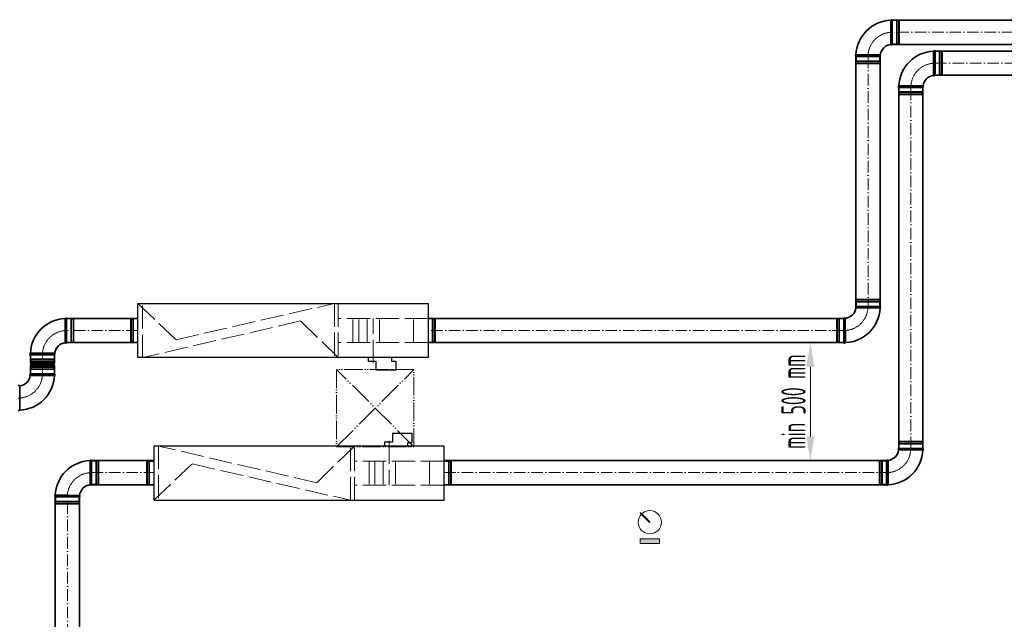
# Model space of a CAD drawing. Header units: millimetres. Extents: x 7400 to 85045, y 24168 to 123018.
# Tile 3 of 79: x 34283 to 39372, y 28504 to 31605. Entities that reach past the tile are written whole.
import ezdxf

# ---------------------------------------------------------------- set-up
doc = ezdxf.new("R2010")
doc.units = ezdxf.units.MM
for name, pattern in [('ACAD_ISO02W100', [15, 12, -3]), ('ACAD_ISO05W100', [33, 24, -3, 0, -3, 0, -3]), ('ACAD_ISO10W100', [18, 12, -3, 0, -3])]:
    doc.linetypes.add(name, pattern=pattern)
for name, color, linetype, lineweight in [('UT_KOTY - DIMENZE', 7, 'Continuous', 5), ('VZT_01 SUP (PŘÍVOD) - OBRYS', 5, 'Continuous', 35), ('VZT_02 SUP (PŘÍVOD) - OSA', 5, 'ACAD_ISO10W100', 5), ('VZT_05 ETA (ODVOD) - OBRYS', 6, 'Continuous', 35), ('VZT_06 ETA (ODVOD) - OSA', 6, 'ACAD_ISO10W100', 5), ('VZT_21 ZAŘÍZENÍ - OBRYS', 1, 'Continuous', 30), ('VZT_22 ZAŘÍZENÍ - DETAIL', 8, 'Continuous', 5), ('VZT_KOTY - DIMENZE', 7, 'Continuous', 5), ('VZT_POPIS - OBECNE', 7, 'Continuous', 5), ('VZT_POŽADAVKY NA STAVBU - PODHLEDY', 4, 'ACAD_ISO05W100', 5)]:
    doc.layers.add(name, color=color, linetype=linetype, lineweight=lineweight)
doc.layers.add('VZT_03 SUP (PŘÍVOD) - NETISK', color=8, linetype='ACAD_ISO02W100', lineweight=5, plot=False)
doc.layers.add('VZT_07 ETA (ODVOD) - NETISK', color=8, linetype='ACAD_ISO02W100', lineweight=5, plot=False)
doc.styles.add('ISOCP 2.5', font='isocp.shx', dxfattribs={"width": 0.6, "height": 2.5})

msp = doc.modelspace()

# ---------------------------------------------------------------- hatches: boundary and pattern name
at = {"layer": 'VZT_POPIS - OBECNE'}
h = msp.add_hatch(color=256, dxfattribs=at)
h.dxf.hatch_style = 1
h.paths.add_polyline_path([(37489.4, 28895.7), (37589.4, 28895.7), (37589.4, 28920.7), (37489.4, 28920.7)])

# ---------------------------------------------------------------- linework, layer by layer
at = {"layer": 'UT_KOTY - DIMENZE'}
msp.add_line((38369.2, 29449.8), (38369.2, 29809.6), dxfattribs=at)
for points in [[(38348.3, 29809.6), (38390, 29809.6), (38369.2, 29934.6)], [(38348.3, 29449.8), (38390, 29449.8), (38369.2, 29324.8)]]:
    msp.add_solid(points, dxfattribs=at)
at = {"layer": 'VZT_01 SUP (PŘÍVOD) - OBRYS'}
for p, q in [((38792.2, 31477.6), (38792.2, 31602.6)), ((38604.7, 31415.1), (38729.7, 31415.1)), ((38729.7, 30122.1), (38604.7, 30122.1)), ((34525.1, 29934.6), (34525.1, 30059.6)), ((38542.2, 30059.6), (38542.2, 29934.6)), ((34337.6, 29872.1), (34462.6, 29872.1)), ((34337.6, 29872.1), (34462.6, 29872.1)), ((34337.6, 29826.6), (34337.6, 29872.1)), ((34337.6, 29826.6), (34462.6, 29826.6)), ((34462.6, 29826.6), (34462.6, 29872.1)), ((34337.6, 29818.6), (34462.6, 29818.6)), ((34337.6, 29773.1), (34337.6, 29818.6)), ((34337.6, 29773.1), (34462.6, 29773.1)), ((34462.6, 29773.1), (34337.6, 29773.1)), ((34462.6, 29773.1), (34462.6, 29818.6))]:
    msp.add_line(p, q, dxfattribs=at)
for points in [[(38792.2, 31602.6), (40320.1, 31602.6)], [(38792.2, 31477.6), (40320.1, 31477.6)], [(38604.7, 30122.1), (38604.7, 31415.1)], [(38729.7, 30122.1), (38729.7, 31415.1)], [(34525.1, 30059.6), (34893.2, 30059.6)], [(36393.2, 30059.6), (38542.2, 30059.6)], [(34525.1, 29934.6), (34893.2, 29934.6)], [(36393.2, 29934.6), (38542.2, 29934.6)]]:
    msp.add_lwpolyline(points, dxfattribs=at)
for centre, radius, start, end in [((38788.4, 31601), 4.17, 23.4678, 158.8928), ((38792.2, 31415.1), 187.5, 92.3607, 177.6393), ((38792.2, 31415.1), 62.5, 96.8302, 173.1698), ((38788.4, 31479.3), 4.17, 210.2981, 336.5322), ((38606.4, 31419), 4.17, 111.1072, 246.5322), ((38728, 31419), 4.17, 293.4678, 59.7019), ((38542.2, 30122.1), 62.5, 276.8302, 353.1698), ((38542.2, 30122.1), 187.5, 272.3607, 357.6393), ((38606.4, 30118.3), 4.17, 113.4678, 239.7019), ((38728, 30118.3), 4.17, 291.1072, 66.5322), ((34525.1, 29872.1), 187.5, 92.3607, 177.6393), ((34521.3, 30057.9), 4.17, 23.4678, 158.8928), ((38546, 30057.9), 4.17, 30.2981, 156.5322), ((34525.1, 29872.1), 62.5, 96.8302, 173.1698), ((34521.3, 29936.3), 4.17, 210.2981, 336.5322), ((38546, 29936.3), 4.17, 203.4678, 338.8928), ((34339.3, 29875.9), 4.17, 111.1072, 246.5322), ((34460.9, 29875.9), 4.17, 293.4678, 59.7019), ((34337.6, 29822.6), 4, 270, 90), ((34462.6, 29822.6), 4, 90, 270), ((34339.3, 29769.3), 4.17, 113.4678, 239.7019), ((34460.9, 29769.3), 4.17, 291.1072, 66.5322), ((34275.1, 29773.1), 62.5, 276.8302, 353.1698), ((34275.1, 29773.1), 187.5, 272.3607, 357.6393), ((34278.9, 29708.9), 4.17, 30.2981, 156.5322), ((34278.9, 29587.3), 4.17, 203.4678, 338.8928)]:
    msp.add_arc(centre, radius, start, end, dxfattribs=at)
for points, knots in [([(38784.8, 31477.2), (38784.8, 31477.2), (38784.7, 31478.8), (38784.7, 31484.9), (38784.7, 31489.4), (38784.6, 31500.8), (38784.6, 31507.6), (38784.6, 31522.6), (38784.6, 31530.7), (38784.5, 31547), (38784.5, 31555.1), (38784.5, 31570.3), (38784.5, 31577.3), (38784.5, 31589), (38784.5, 31593.8), (38784.5, 31600.4), (38784.5, 31602.2), (38784.5, 31602.5), (38784.5, 31602.5), (38784.5, 31602.5)], [0, 0, 0, 0, 24.235852, 24.235852, 48.531845, 48.531845, 73.024415, 73.024415, 97.570898, 97.570898, 122.078339, 122.078339, 146.53579, 146.53579, 170.957495, 170.957495, 195.359468, 195.359468, 197.168246, 197.168246, 197.168246, 197.168246]), ([(38730.1, 31422.6), (38730.1, 31422.6), (38730.1, 31422.6), (38729.8, 31422.6), (38729.4, 31422.6), (38728.4, 31422.6), (38727.6, 31422.6), (38724.5, 31422.6), (38721.3, 31422.6), (38712.4, 31422.7), (38706.2, 31422.7), (38692.1, 31422.7), (38684.3, 31422.8), (38668.1, 31422.8), (38659.8, 31422.8), (38644, 31422.8), (38636.5, 31422.8), (38623.3, 31422.8), (38617.8, 31422.8), (38610.8, 31422.8), (38608.6, 31422.8), (38605.6, 31422.9), (38604.9, 31422.9), (38604.9, 31422.9)], [197.067977, 197.067977, 197.067977, 197.067977, 201.792196, 201.792196, 209.190204, 209.190204, 218.040239, 218.040239, 237.760854, 237.760854, 262.206108, 262.206108, 286.831239, 286.831239, 311.323072, 311.323072, 335.946087, 335.946087, 360.704397, 360.704397, 377.088273, 377.088273, 394.105327, 394.105327, 394.105327, 394.105327]), ([(38604.3, 30114.7), (38604.3, 30114.7), (38604.3, 30114.7), (38604.6, 30114.7), (38605, 30114.7), (38606, 30114.7), (38606.8, 30114.6), (38609.9, 30114.6), (38613.1, 30114.6), (38622, 30114.6), (38628.2, 30114.5), (38642.3, 30114.5), (38650.1, 30114.5), (38666.3, 30114.4), (38674.5, 30114.4), (38690.4, 30114.4), (38697.9, 30114.4), (38711.1, 30114.4), (38716.6, 30114.4), (38723.6, 30114.4), (38725.8, 30114.4), (38728.8, 30114.4), (38729.5, 30114.4), (38729.5, 30114.4)], [197.067977, 197.067977, 197.067977, 197.067977, 201.792196, 201.792196, 209.190204, 209.190204, 218.040239, 218.040239, 237.760854, 237.760854, 262.206108, 262.206108, 286.831239, 286.831239, 311.323072, 311.323072, 335.946087, 335.946087, 360.704397, 360.704397, 377.088273, 377.088273, 394.105327, 394.105327, 394.105327, 394.105327]), ([(34517.7, 29934.2), (34517.7, 29934.2), (34517.7, 29935.7), (34517.6, 29941.9), (34517.6, 29946.4), (34517.5, 29957.7), (34517.5, 29964.5), (34517.5, 29979.6), (34517.5, 29987.6), (34517.4, 30004), (34517.4, 30012.1), (34517.4, 30027.3), (34517.4, 30034.2), (34517.4, 30046), (34517.4, 30050.7), (34517.4, 30057.4), (34517.4, 30059.2), (34517.4, 30059.4), (34517.4, 30059.4), (34517.4, 30059.4)], [0, 0, 0, 0, 24.235852, 24.235852, 48.531845, 48.531845, 73.024415, 73.024415, 97.570898, 97.570898, 122.078339, 122.078339, 146.53579, 146.53579, 170.957495, 170.957495, 195.359468, 195.359468, 197.168246, 197.168246, 197.168246, 197.168246]), ([(38549.6, 30060), (38549.6, 30060), (38549.6, 30058.5), (38549.7, 30052.3), (38549.7, 30047.8), (38549.8, 30036.5), (38549.8, 30029.7), (38549.8, 30014.6), (38549.8, 30006.6), (38549.9, 29990.2), (38549.9, 29982.1), (38549.9, 29966.9), (38549.9, 29960), (38549.9, 29948.2), (38549.9, 29943.5), (38549.9, 29936.8), (38549.9, 29935), (38549.9, 29934.8), (38549.9, 29934.8), (38549.9, 29934.8)], [0, 0, 0, 0, 24.235852, 24.235852, 48.531845, 48.531845, 73.024415, 73.024415, 97.570898, 97.570898, 122.078339, 122.078339, 146.53579, 146.53579, 170.957495, 170.957495, 195.359468, 195.359468, 197.168246, 197.168246, 197.168246, 197.168246]), ([(34463, 29879.5), (34463, 29879.5), (34463, 29879.5), (34462.7, 29879.5), (34462.3, 29879.5), (34461.3, 29879.5), (34460.5, 29879.5), (34457.4, 29879.6), (34454.2, 29879.6), (34445.3, 29879.6), (34439.1, 29879.7), (34425, 29879.7), (34417.2, 29879.7), (34401, 29879.8), (34392.7, 29879.8), (34376.9, 29879.8), (34369.4, 29879.8), (34356.2, 29879.8), (34350.7, 29879.8), (34343.7, 29879.8), (34341.5, 29879.8), (34338.5, 29879.8), (34337.8, 29879.8), (34337.8, 29879.8)], [197.067977, 197.067977, 197.067977, 197.067977, 201.792196, 201.792196, 209.190204, 209.190204, 218.040239, 218.040239, 237.760854, 237.760854, 262.206108, 262.206108, 286.831239, 286.831239, 311.323072, 311.323072, 335.946087, 335.946087, 360.704397, 360.704397, 377.088273, 377.088273, 394.105327, 394.105327, 394.105327, 394.105327]), ([(34337.2, 29765.7), (34337.2, 29765.7), (34337.2, 29765.7), (34337.5, 29765.7), (34337.9, 29765.7), (34338.9, 29765.7), (34339.7, 29765.6), (34342.8, 29765.6), (34346, 29765.6), (34354.9, 29765.6), (34361.1, 29765.5), (34375.2, 29765.5), (34383, 29765.5), (34399.2, 29765.4), (34407.5, 29765.4), (34423.3, 29765.4), (34430.8, 29765.4), (34444, 29765.4), (34449.5, 29765.4), (34456.5, 29765.4), (34458.7, 29765.4), (34461.7, 29765.4), (34462.4, 29765.4), (34462.4, 29765.4)], [197.067977, 197.067977, 197.067977, 197.067977, 201.792196, 201.792196, 209.190204, 209.190204, 218.040239, 218.040239, 237.760854, 237.760854, 262.206108, 262.206108, 286.831239, 286.831239, 311.323072, 311.323072, 335.946087, 335.946087, 360.704397, 360.704397, 377.088273, 377.088273, 394.105327, 394.105327, 394.105327, 394.105327]), ([(34282.5, 29711), (34282.5, 29711), (34282.5, 29709.5), (34282.6, 29703.3), (34282.6, 29698.8), (34282.7, 29687.5), (34282.7, 29680.7), (34282.7, 29665.6), (34282.7, 29657.6), (34282.8, 29641.2), (34282.8, 29633.1), (34282.8, 29617.9), (34282.8, 29611), (34282.8, 29599.2), (34282.8, 29594.5), (34282.8, 29587.8), (34282.8, 29586), (34282.8, 29585.8), (34282.8, 29585.8), (34282.8, 29585.8)], [0, 0, 0, 0, 24.235852, 24.235852, 48.531845, 48.531845, 73.024415, 73.024415, 97.570898, 97.570898, 122.078339, 122.078339, 146.53579, 146.53579, 170.957495, 170.957495, 195.359468, 195.359468, 197.168246, 197.168246, 197.168246, 197.168246])]:
    msp.add_open_spline(points, degree=3, knots=knots, dxfattribs=at)
at = {"layer": 'VZT_02 SUP (PŘÍVOD) - OSA', "ltscale": 0.3}
for points in [[(38792.2, 31540.1), (38792.2, 31540.1, 0.414214), (38667.2, 31415.1), (38667.2, 31415.1)], [(38542.2, 29997.1), (38542.2, 29997.1, 0.414214), (38667.2, 30122.1), (38667.2, 30122.1)], [(34525.1, 29997.1), (34525.1, 29997.1, 0.414214), (34400.1, 29872.1), (34400.1, 29872.1)], [(34275.1, 29648.1), (34275.1, 29648.1, 0.414214), (34400.1, 29773.1), (34400.1, 29773.1)]]:
    msp.add_lwpolyline(points, format="xyb", dxfattribs=at)
at = {"layer": 'VZT_02 SUP (PŘÍVOD) - OSA', "ltscale": 5}
for points in [[(40320.1, 31540.1), (38792.2, 31540.1)], [(38667.2, 31415.1), (38667.2, 30122.1)], [(34893.2, 29997.1), (34525.1, 29997.1)], [(38542.2, 29997.1), (36393.2, 29997.1)]]:
    msp.add_lwpolyline(points, dxfattribs=at)
at = {"layer": 'VZT_02 SUP (PŘÍVOD) - OSA'}
msp.add_lwpolyline([(34400.1, 29773.1), (34400.1, 29872.1)], dxfattribs=at)
at = {"layer": 'VZT_03 SUP (PŘÍVOD) - NETISK', "ltscale": 0.4}
for p, q in [((38792.2, 31600.1), (38814.2, 31600.1)), ((38814.2, 31480.1), (38814.2, 31600.1)), ((38814.2, 31599.1), (38817.7, 31599.1)), ((38817.7, 31479.1), (38817.7, 31601.1)), ((38817.7, 31601.1), (38818.2, 31601.1)), ((38818.2, 31479.1), (38818.2, 31601.1)), ((38818.2, 31599.1), (38825.2, 31599.1)), ((38825.2, 31479.1), (38825.2, 31601.1)), ((38825.2, 31601.1), (38825.7, 31601.1)), ((38825.7, 31479.1), (38825.7, 31601.1)), ((38825.7, 31599.1), (38826.2, 31599.1)), ((38826.2, 31480.1), (38826.2, 31600.1)), ((38826.2, 31600.1), (38830.2, 31600.1)), ((38830.2, 31480.1), (38830.2, 31600.1)), ((38792.2, 31480.1), (38814.2, 31480.1)), ((38814.2, 31481.1), (38817.7, 31481.1)), ((38817.7, 31479.1), (38818.2, 31479.1)), ((38818.2, 31481.1), (38825.2, 31481.1)), ((38825.2, 31479.1), (38825.7, 31479.1)), ((38825.7, 31481.1), (38826.2, 31481.1)), ((38826.2, 31480.1), (38830.2, 31480.1)), ((38607.2, 31415.1), (38607.2, 31393.1)), ((38727.2, 31415.1), (38727.2, 31393.1)), ((38606.2, 31389.6), (38728.2, 31389.6)), ((38606.2, 31389.6), (38606.2, 31389.1)), ((38606.2, 31389.1), (38728.2, 31389.1)), ((38606.2, 31382.1), (38728.2, 31382.1)), ((38606.2, 31382.1), (38606.2, 31381.6)), ((38606.2, 31381.6), (38728.2, 31381.6)), ((38607.2, 31393.1), (38727.2, 31393.1)), ((38607.2, 31381.1), (38727.2, 31381.1)), ((38607.2, 31381.1), (38607.2, 31377.1)), ((38607.2, 31377.1), (38727.2, 31377.1)), ((38608.2, 31393.1), (38608.2, 31389.6)), ((38608.2, 31389.1), (38608.2, 31382.1)), ((38608.2, 31381.6), (38608.2, 31381.1)), ((38726.2, 31393.1), (38726.2, 31389.6)), ((38726.2, 31389.1), (38726.2, 31382.1)), ((38726.2, 31381.6), (38726.2, 31381.1)), ((38727.2, 31381.1), (38727.2, 31377.1)), ((38728.2, 31389.6), (38728.2, 31389.1)), ((38728.2, 31382.1), (38728.2, 31381.6)), ((38728.2, 30155.6), (38606.2, 30155.6)), ((38606.2, 30155.1), (38606.2, 30155.6)), ((38728.2, 30155.1), (38606.2, 30155.1)), ((38728.2, 30148.1), (38606.2, 30148.1)), ((38606.2, 30147.6), (38606.2, 30148.1)), ((38728.2, 30147.6), (38606.2, 30147.6)), ((38727.2, 30160.1), (38607.2, 30160.1)), ((38607.2, 30156.1), (38607.2, 30160.1)), ((38727.2, 30156.1), (38607.2, 30156.1)), ((38727.2, 30144.1), (38607.2, 30144.1)), ((38607.2, 30122.1), (38607.2, 30144.1)), ((38608.2, 30155.6), (38608.2, 30156.1)), ((38608.2, 30148.1), (38608.2, 30155.1)), ((38608.2, 30144.1), (38608.2, 30147.6)), ((38726.2, 30155.6), (38726.2, 30156.1)), ((38726.2, 30148.1), (38726.2, 30155.1)), ((38726.2, 30144.1), (38726.2, 30147.6)), ((38727.2, 30156.1), (38727.2, 30160.1)), ((38727.2, 30122.1), (38727.2, 30144.1)), ((38728.2, 30155.1), (38728.2, 30155.6)), ((38728.2, 30147.6), (38728.2, 30148.1)), ((34525.1, 30057.1), (34547.1, 30057.1)), ((34547.1, 29937.1), (34547.1, 30057.1)), ((34547.1, 30056.1), (34550.6, 30056.1)), ((34550.6, 29936.1), (34550.6, 30058.1)), ((34550.6, 30058.1), (34551.1, 30058.1)), ((34551.1, 29936.1), (34551.1, 30058.1)), ((34551.1, 30056.1), (34558.1, 30056.1)), ((34558.1, 29936.1), (34558.1, 30058.1)), ((34558.1, 30058.1), (34558.6, 30058.1)), ((34558.6, 29936.1), (34558.6, 30058.1)), ((34558.6, 30056.1), (34559.1, 30056.1)), ((34559.1, 29937.1), (34559.1, 30057.1)), ((34559.1, 30057.1), (34563.1, 30057.1)), ((34563.1, 29937.1), (34563.1, 30057.1)), ((38504.2, 30057.1), (38504.2, 29937.1)), ((38508.2, 30057.1), (38504.2, 30057.1)), ((38508.2, 30057.1), (38508.2, 29937.1)), ((38508.7, 30056.1), (38508.2, 30056.1)), ((38508.7, 30058.1), (38508.7, 29936.1)), ((38509.2, 30058.1), (38508.7, 30058.1)), ((38509.2, 30058.1), (38509.2, 29936.1)), ((38516.2, 30056.1), (38509.2, 30056.1)), ((38516.2, 30058.1), (38516.2, 29936.1)), ((38516.7, 30058.1), (38516.2, 30058.1)), ((38516.7, 30058.1), (38516.7, 29936.1)), ((38520.2, 30056.1), (38516.7, 30056.1)), ((38520.2, 30057.1), (38520.2, 29937.1)), ((38542.2, 30057.1), (38520.2, 30057.1)), ((34525.1, 29937.1), (34547.1, 29937.1)), ((34547.1, 29938.1), (34550.6, 29938.1)), ((34550.6, 29936.1), (34551.1, 29936.1)), ((34551.1, 29938.1), (34558.1, 29938.1)), ((34558.1, 29936.1), (34558.6, 29936.1)), ((34558.6, 29938.1), (34559.1, 29938.1)), ((34559.1, 29937.1), (34563.1, 29937.1)), ((38508.2, 29937.1), (38504.2, 29937.1)), ((38508.7, 29938.1), (38508.2, 29938.1)), ((38509.2, 29936.1), (38508.7, 29936.1)), ((38516.2, 29938.1), (38509.2, 29938.1)), ((38516.7, 29936.1), (38516.2, 29936.1)), ((38520.2, 29938.1), (38516.7, 29938.1)), ((38542.2, 29937.1), (38520.2, 29937.1)), ((34339.1, 29846.6), (34461.1, 29846.6)), ((34339.1, 29846.6), (34339.1, 29846.1)), ((34339.1, 29846.1), (34461.1, 29846.1)), ((34339.1, 29839.1), (34461.1, 29839.1)), ((34339.1, 29839.1), (34339.1, 29838.6)), ((34339.1, 29838.6), (34461.1, 29838.6)), ((34340.1, 29872.1), (34340.1, 29850.1)), ((34340.1, 29850.1), (34460.1, 29850.1)), ((34340.1, 29838.1), (34460.1, 29838.1)), ((34340.1, 29838.1), (34340.1, 29834.1)), ((34340.1, 29834.1), (34460.1, 29834.1)), ((34341.1, 29850.1), (34341.1, 29846.6)), ((34341.1, 29846.1), (34341.1, 29839.1)), ((34341.1, 29838.6), (34341.1, 29838.1)), ((34459.1, 29850.1), (34459.1, 29846.6)), ((34459.1, 29846.1), (34459.1, 29839.1)), ((34459.1, 29838.6), (34459.1, 29838.1)), ((34460.1, 29872.1), (34460.1, 29850.1)), ((34460.1, 29838.1), (34460.1, 29834.1)), ((34461.1, 29846.6), (34461.1, 29846.1)), ((34461.1, 29839.1), (34461.1, 29838.6)), ((34461.1, 29806.6), (34339.1, 29806.6)), ((34339.1, 29806.1), (34339.1, 29806.6)), ((34461.1, 29806.1), (34339.1, 29806.1)), ((34461.1, 29799.1), (34339.1, 29799.1)), ((34339.1, 29798.6), (34339.1, 29799.1)), ((34461.1, 29798.6), (34339.1, 29798.6)), ((34460.1, 29811.1), (34340.1, 29811.1)), ((34340.1, 29807.1), (34340.1, 29811.1)), ((34460.1, 29807.1), (34340.1, 29807.1)), ((34460.1, 29795.1), (34340.1, 29795.1)), ((34340.1, 29773.1), (34340.1, 29795.1)), ((34341.1, 29806.6), (34341.1, 29807.1)), ((34341.1, 29799.1), (34341.1, 29806.1)), ((34341.1, 29795.1), (34341.1, 29798.6)), ((34459.1, 29806.6), (34459.1, 29807.1)), ((34459.1, 29799.1), (34459.1, 29806.1)), ((34459.1, 29795.1), (34459.1, 29798.6)), ((34460.1, 29807.1), (34460.1, 29811.1)), ((34460.1, 29773.1), (34460.1, 29795.1)), ((34461.1, 29806.1), (34461.1, 29806.6)), ((34461.1, 29798.6), (34461.1, 29799.1))]:
    msp.add_line(p, q, dxfattribs=at)
at = {"layer": 'VZT_05 ETA (ODVOD) - OBRYS'}
for p, q in [((39013.5, 31317.5), (39013.5, 31442.5)), ((38826, 31255), (38951, 31255)), ((38950.7, 29387.3), (38825.7, 29387.3)), ((34653.8, 29199.8), (34653.8, 29324.8)), ((38763.2, 29324.8), (38763.2, 29199.8)), ((34466.3, 29137.3), (34591.3, 29137.3))]:
    msp.add_line(p, q, dxfattribs=at)
for points in [[(40320.4, 31442.5), (39013.5, 31442.5)], [(40320.4, 31317.5), (39013.5, 31317.5)], [(38825.7, 31255), (38825.7, 29387.3)], [(38950.7, 31255), (38950.7, 29387.3)], [(34976.3, 29324.8), (34653.8, 29324.8)], [(38763.2, 29324.8), (36476.3, 29324.8)], [(34976.3, 29199.8), (34653.8, 29199.8)], [(38763.2, 29199.8), (36476.3, 29199.8)], [(34466.3, 29137.3), (34466.3, 28058.6)], [(34591.3, 29137.3), (34591.3, 28058.6)]]:
    msp.add_lwpolyline(points, dxfattribs=at)
for centre, radius, start, end in [((39013.5, 31255), 187.5, 92.3607, 177.6393), ((39009.6, 31440.9), 4.17, 23.4678, 158.8928), ((39013.5, 31255), 62.5, 96.8302, 173.1698), ((39009.6, 31319.2), 4.17, 210.2981, 336.5322), ((38827.6, 31258.9), 4.17, 111.1072, 246.5322), ((38949.3, 31258.9), 4.17, 293.4678, 59.7019), ((38763.2, 29387.3), 62.5, 276.8302, 353.1698), ((38763.2, 29387.3), 187.5, 272.3607, 357.6393), ((38827.4, 29383.5), 4.17, 113.4678, 239.7019), ((38949.1, 29383.5), 4.17, 291.1072, 66.5322), ((34653.8, 29137.3), 187.5, 92.3607, 177.6393), ((34650, 29323.1), 4.17, 23.4678, 158.8928), ((38767, 29323.1), 4.17, 30.2981, 156.5322), ((34653.8, 29137.3), 62.5, 96.8302, 173.1698), ((34650, 29201.5), 4.17, 210.2981, 336.5322), ((38767, 29201.5), 4.17, 203.4678, 338.8928), ((34468, 29141.1), 4.17, 111.1072, 246.5322), ((34589.7, 29141.1), 4.17, 293.4678, 59.7019)]:
    msp.add_arc(centre, radius, start, end, dxfattribs=at)
for points, knots in [([(39006, 31317.1), (39006, 31317.1), (39006, 31318.7), (39006, 31324.8), (39006, 31329.3), (39005.9, 31340.7), (39005.9, 31347.5), (39005.9, 31362.5), (39005.8, 31370.6), (39005.8, 31386.9), (39005.8, 31395), (39005.8, 31410.2), (39005.8, 31417.2), (39005.8, 31429), (39005.8, 31433.7), (39005.8, 31440.3), (39005.8, 31442.1), (39005.8, 31442.4), (39005.8, 31442.4), (39005.8, 31442.4)], [0, 0, 0, 0, 24.235852, 24.235852, 48.531845, 48.531845, 73.024415, 73.024415, 97.570898, 97.570898, 122.078339, 122.078339, 146.53579, 146.53579, 170.957495, 170.957495, 195.359468, 195.359468, 197.168246, 197.168246, 197.168246, 197.168246]), ([(38951.4, 31262.5), (38951.4, 31262.5), (38951.4, 31262.5), (38951.1, 31262.5), (38950.7, 31262.5), (38949.7, 31262.5), (38948.9, 31262.5), (38945.7, 31262.5), (38942.6, 31262.5), (38933.7, 31262.6), (38927.5, 31262.6), (38913.4, 31262.6), (38905.6, 31262.7), (38889.4, 31262.7), (38881.1, 31262.7), (38865.3, 31262.7), (38857.8, 31262.7), (38844.6, 31262.7), (38839, 31262.8), (38832.1, 31262.8), (38829.9, 31262.8), (38826.9, 31262.8), (38826.1, 31262.8), (38826.1, 31262.8)], [197.067977, 197.067977, 197.067977, 197.067977, 201.792196, 201.792196, 209.190204, 209.190204, 218.040239, 218.040239, 237.760854, 237.760854, 262.206108, 262.206108, 286.831239, 286.831239, 311.323072, 311.323072, 335.946087, 335.946087, 360.704397, 360.704397, 377.088273, 377.088273, 394.105327, 394.105327, 394.105327, 394.105327]), ([(38825.3, 29379.9), (38825.3, 29379.9), (38825.3, 29379.9), (38825.6, 29379.9), (38826, 29379.9), (38827, 29379.9), (38827.8, 29379.9), (38831, 29379.8), (38834.1, 29379.8), (38843, 29379.8), (38849.2, 29379.7), (38863.3, 29379.7), (38871.1, 29379.7), (38887.3, 29379.6), (38895.6, 29379.6), (38911.4, 29379.6), (38918.9, 29379.6), (38932.1, 29379.6), (38937.7, 29379.6), (38944.6, 29379.6), (38946.8, 29379.6), (38949.8, 29379.6), (38950.6, 29379.6), (38950.6, 29379.6)], [197.067977, 197.067977, 197.067977, 197.067977, 201.792196, 201.792196, 209.190204, 209.190204, 218.040239, 218.040239, 237.760854, 237.760854, 262.206108, 262.206108, 286.831239, 286.831239, 311.323072, 311.323072, 335.946087, 335.946087, 360.704397, 360.704397, 377.088273, 377.088273, 394.105327, 394.105327, 394.105327, 394.105327]), ([(34646.4, 29199.4), (34646.4, 29199.4), (34646.4, 29200.9), (34646.4, 29207.1), (34646.3, 29211.6), (34646.3, 29222.9), (34646.3, 29229.7), (34646.2, 29244.8), (34646.2, 29252.8), (34646.2, 29269.2), (34646.2, 29277.3), (34646.1, 29292.5), (34646.1, 29299.4), (34646.1, 29311.2), (34646.1, 29316), (34646.1, 29322.6), (34646.1, 29324.4), (34646.1, 29324.6), (34646.1, 29324.6), (34646.1, 29324.6)], [0, 0, 0, 0, 24.235852, 24.235852, 48.531845, 48.531845, 73.024415, 73.024415, 97.570898, 97.570898, 122.078339, 122.078339, 146.53579, 146.53579, 170.957495, 170.957495, 195.359468, 195.359468, 197.168246, 197.168246, 197.168246, 197.168246]), ([(38770.7, 29325.2), (38770.7, 29325.2), (38770.7, 29323.7), (38770.7, 29317.5), (38770.7, 29313.1), (38770.8, 29301.7), (38770.8, 29294.9), (38770.8, 29279.9), (38770.9, 29271.8), (38770.9, 29255.4), (38770.9, 29247.3), (38770.9, 29232.1), (38770.9, 29225.2), (38770.9, 29213.4), (38770.9, 29208.7), (38770.9, 29202), (38770.9, 29200.2), (38770.9, 29200), (38770.9, 29200), (38770.9, 29200)], [0, 0, 0, 0, 24.235852, 24.235852, 48.531845, 48.531845, 73.024415, 73.024415, 97.570898, 97.570898, 122.078339, 122.078339, 146.53579, 146.53579, 170.957495, 170.957495, 195.359468, 195.359468, 197.168246, 197.168246, 197.168246, 197.168246]), ([(34591.8, 29144.7), (34591.8, 29144.7), (34591.7, 29144.7), (34591.4, 29144.7), (34591.1, 29144.7), (34590, 29144.8), (34589.3, 29144.8), (34586.1, 29144.8), (34583, 29144.8), (34574, 29144.8), (34567.9, 29144.9), (34553.8, 29144.9), (34545.9, 29144.9), (34529.7, 29145), (34521.5, 29145), (34505.6, 29145), (34498.1, 29145), (34485, 29145), (34479.4, 29145), (34472.4, 29145), (34470.3, 29145), (34467.3, 29145), (34466.5, 29145), (34466.5, 29145)], [197.067977, 197.067977, 197.067977, 197.067977, 201.792196, 201.792196, 209.190204, 209.190204, 218.040239, 218.040239, 237.760854, 237.760854, 262.206108, 262.206108, 286.831239, 286.831239, 311.323072, 311.323072, 335.946087, 335.946087, 360.704397, 360.704397, 377.088273, 377.088273, 394.105327, 394.105327, 394.105327, 394.105327])]:
    msp.add_open_spline(points, degree=3, knots=knots, dxfattribs=at)
at = {"layer": 'VZT_06 ETA (ODVOD) - OSA', "ltscale": 0.3}
for points in [[(39013.5, 31380), (39013.5, 31380, 0.414214), (38888.5, 31255), (38888.5, 31255)], [(38763.2, 29262.3), (38763.2, 29262.3, 0.414214), (38888.2, 29387.3), (38888.2, 29387.3)], [(34653.8, 29262.3), (34653.8, 29262.3, 0.414214), (34528.8, 29137.3), (34528.8, 29137.3)]]:
    msp.add_lwpolyline(points, format="xyb", dxfattribs=at)
at = {"layer": 'VZT_06 ETA (ODVOD) - OSA', "ltscale": 5}
for points in [[(39013.5, 31380), (40320.4, 31380)], [(38888.2, 29387.3), (38888.2, 31255)], [(34653.8, 29262.3), (34976.3, 29262.3)], [(36476.3, 29262.3), (38763.2, 29262.3)], [(34528.8, 28058.6), (34528.8, 29137.3)]]:
    msp.add_lwpolyline(points, dxfattribs=at)
at = {"layer": 'VZT_07 ETA (ODVOD) - NETISK', "ltscale": 0.4}
for p, q in [((39013.5, 31440), (39035.5, 31440)), ((39035.5, 31320), (39035.5, 31440)), ((39035.5, 31439), (39039, 31439)), ((39039, 31319), (39039, 31441)), ((39039, 31441), (39039.5, 31441)), ((39039.5, 31319), (39039.5, 31441)), ((39039.5, 31439), (39046.5, 31439)), ((39046.5, 31319), (39046.5, 31441)), ((39046.5, 31441), (39047, 31441)), ((39047, 31319), (39047, 31441)), ((39047, 31439), (39047.5, 31439)), ((39047.5, 31320), (39047.5, 31440)), ((39047.5, 31440), (39051.5, 31440)), ((39051.5, 31320), (39051.5, 31440)), ((39013.5, 31320), (39035.5, 31320)), ((39035.5, 31321), (39039, 31321)), ((39039, 31319), (39039.5, 31319)), ((39039.5, 31321), (39046.5, 31321)), ((39046.5, 31319), (39047, 31319)), ((39047, 31321), (39047.5, 31321)), ((39047.5, 31320), (39051.5, 31320)), ((38828.5, 31255), (38828.5, 31233)), ((38948.5, 31255), (38948.5, 31233)), ((38827.5, 31229.5), (38949.5, 31229.5)), ((38827.5, 31229.5), (38827.5, 31229)), ((38827.5, 31229), (38949.5, 31229)), ((38827.5, 31222), (38949.5, 31222)), ((38827.5, 31222), (38827.5, 31221.5)), ((38827.5, 31221.5), (38949.5, 31221.5)), ((38828.5, 31233), (38948.5, 31233)), ((38828.5, 31221), (38948.5, 31221)), ((38828.5, 31221), (38828.5, 31217)), ((38828.5, 31217), (38948.5, 31217)), ((38829.5, 31233), (38829.5, 31229.5)), ((38829.5, 31229), (38829.5, 31222)), ((38829.5, 31221.5), (38829.5, 31221)), ((38947.5, 31233), (38947.5, 31229.5)), ((38947.5, 31229), (38947.5, 31222)), ((38947.5, 31221.5), (38947.5, 31221)), ((38948.5, 31221), (38948.5, 31217)), ((38949.5, 31229.5), (38949.5, 31229)), ((38949.5, 31222), (38949.5, 31221.5)), ((34855.2, 30057.1), (34855.2, 29937.1)), ((34859.2, 30057.1), (34855.2, 30057.1)), ((34859.2, 30057.1), (34859.2, 29937.1)), ((34859.7, 30056.1), (34859.2, 30056.1)), ((34859.7, 30058.1), (34859.7, 29936.1)), ((34860.2, 30058.1), (34859.7, 30058.1)), ((34860.2, 30058.1), (34860.2, 29936.1)), ((34867.2, 30056.1), (34860.2, 30056.1)), ((34867.2, 30058.1), (34867.2, 29936.1)), ((34867.7, 30058.1), (34867.2, 30058.1)), ((34867.7, 30058.1), (34867.7, 29936.1)), ((34871.2, 30056.1), (34867.7, 30056.1)), ((34871.2, 30057.1), (34871.2, 29937.1)), ((34893.2, 30057.1), (34871.2, 30057.1)), ((36393.2, 30057.1), (36415.2, 30057.1)), ((36415.2, 30057.1), (36415.2, 29937.1)), ((36415.2, 30056.1), (36418.7, 30056.1)), ((36418.7, 30058.1), (36418.7, 29936.1)), ((36418.7, 30058.1), (36419.2, 30058.1)), ((36419.2, 30058.1), (36419.2, 29936.1)), ((36419.2, 30056.1), (36426.2, 30056.1)), ((36426.2, 30058.1), (36426.2, 29936.1)), ((36426.2, 30058.1), (36426.7, 30058.1)), ((36426.7, 30058.1), (36426.7, 29936.1)), ((36426.7, 30056.1), (36427.2, 30056.1)), ((36427.2, 30057.1), (36427.2, 29937.1)), ((36427.2, 30057.1), (36431.2, 30057.1)), ((36431.2, 30057.1), (36431.2, 29937.1)), ((34859.2, 29937.1), (34855.2, 29937.1)), ((34859.7, 29938.1), (34859.2, 29938.1)), ((34860.2, 29936.1), (34859.7, 29936.1)), ((34867.2, 29938.1), (34860.2, 29938.1)), ((34867.7, 29936.1), (34867.2, 29936.1)), ((34871.2, 29938.1), (34867.7, 29938.1)), ((34893.2, 29937.1), (34871.2, 29937.1)), ((36393.2, 29937.1), (36415.2, 29937.1)), ((36415.2, 29938.1), (36418.7, 29938.1)), ((36418.7, 29936.1), (36419.2, 29936.1)), ((36419.2, 29938.1), (36426.2, 29938.1)), ((36426.2, 29936.1), (36426.7, 29936.1)), ((36426.7, 29938.1), (36427.2, 29938.1)), ((36427.2, 29937.1), (36431.2, 29937.1)), ((38949.2, 29420.8), (38827.2, 29420.8)), ((38827.2, 29420.3), (38827.2, 29420.8)), ((38949.2, 29420.3), (38827.2, 29420.3)), ((38948.2, 29425.3), (38828.2, 29425.3)), ((38828.2, 29421.3), (38828.2, 29425.3)), ((38948.2, 29421.3), (38828.2, 29421.3)), ((38829.2, 29420.8), (38829.2, 29421.3)), ((38829.2, 29413.3), (38829.2, 29420.3)), ((38947.2, 29420.8), (38947.2, 29421.3)), ((38947.2, 29413.3), (38947.2, 29420.3)), ((38948.2, 29421.3), (38948.2, 29425.3)), ((38949.2, 29420.3), (38949.2, 29420.8)), ((38949.2, 29413.3), (38827.2, 29413.3)), ((38827.2, 29412.8), (38827.2, 29413.3)), ((38949.2, 29412.8), (38827.2, 29412.8)), ((38948.2, 29409.3), (38828.2, 29409.3)), ((38828.2, 29387.3), (38828.2, 29409.3)), ((38829.2, 29409.3), (38829.2, 29412.8)), ((38947.2, 29409.3), (38947.2, 29412.8)), ((38948.2, 29387.3), (38948.2, 29409.3)), ((38949.2, 29412.8), (38949.2, 29413.3)), ((34653.8, 29322.3), (34675.8, 29322.3)), ((34675.8, 29202.3), (34675.8, 29322.3)), ((34675.8, 29321.3), (34679.3, 29321.3)), ((34679.3, 29201.3), (34679.3, 29323.3)), ((34679.3, 29323.3), (34679.8, 29323.3)), ((34679.8, 29201.3), (34679.8, 29323.3)), ((34679.8, 29321.3), (34686.8, 29321.3)), ((34686.8, 29201.3), (34686.8, 29323.3)), ((34686.8, 29323.3), (34687.3, 29323.3)), ((34687.3, 29201.3), (34687.3, 29323.3)), ((34687.3, 29321.3), (34687.8, 29321.3)), ((34687.8, 29202.3), (34687.8, 29322.3)), ((34687.8, 29322.3), (34691.8, 29322.3)), ((34691.8, 29202.3), (34691.8, 29322.3)), ((34938.3, 29200), (34938.3, 29320)), ((34942.3, 29320), (34938.3, 29320)), ((34942.3, 29200), (34942.3, 29320)), ((34942.8, 29319), (34942.3, 29319)), ((34942.8, 29199), (34942.8, 29321)), ((34943.3, 29321), (34942.8, 29321)), ((34943.3, 29199), (34943.3, 29321)), ((34950.3, 29319), (34943.3, 29319)), ((34950.3, 29199), (34950.3, 29321)), ((34950.8, 29321), (34950.3, 29321)), ((34950.8, 29199), (34950.8, 29321)), ((34954.3, 29319), (34950.8, 29319)), ((34954.3, 29200), (34954.3, 29320)), ((34976.3, 29320), (34954.3, 29320)), ((36476.3, 29320), (36498.3, 29320)), ((36498.3, 29200), (36498.3, 29320)), ((36498.3, 29319), (36501.8, 29319)), ((36501.8, 29199), (36501.8, 29321)), ((36501.8, 29321), (36502.3, 29321)), ((36502.3, 29199), (36502.3, 29321)), ((36502.3, 29319), (36509.3, 29319)), ((36509.3, 29199), (36509.3, 29321)), ((36509.3, 29321), (36509.8, 29321)), ((36509.8, 29199), (36509.8, 29321)), ((36509.8, 29319), (36510.3, 29319)), ((36510.3, 29200), (36510.3, 29320)), ((36510.3, 29320), (36514.3, 29320)), ((36514.3, 29200), (36514.3, 29320)), ((38725.2, 29322.3), (38725.2, 29202.3)), ((38729.2, 29322.3), (38725.2, 29322.3)), ((38729.2, 29322.3), (38729.2, 29202.3)), ((38729.7, 29321.3), (38729.2, 29321.3)), ((38729.7, 29323.3), (38729.7, 29201.3)), ((38730.2, 29323.3), (38729.7, 29323.3)), ((38730.2, 29323.3), (38730.2, 29201.3)), ((38737.2, 29321.3), (38730.2, 29321.3)), ((38737.2, 29323.3), (38737.2, 29201.3)), ((38737.7, 29323.3), (38737.2, 29323.3)), ((38737.7, 29323.3), (38737.7, 29201.3)), ((38741.2, 29321.3), (38737.7, 29321.3)), ((38741.2, 29322.3), (38741.2, 29202.3)), ((38763.2, 29322.3), (38741.2, 29322.3)), ((34653.8, 29202.3), (34675.8, 29202.3)), ((34675.8, 29203.3), (34679.3, 29203.3)), ((34679.3, 29201.3), (34679.8, 29201.3)), ((34679.8, 29203.3), (34686.8, 29203.3)), ((34686.8, 29201.3), (34687.3, 29201.3)), ((34687.3, 29203.3), (34687.8, 29203.3)), ((34687.8, 29202.3), (34691.8, 29202.3)), ((34942.3, 29200), (34938.3, 29200)), ((34942.8, 29201), (34942.3, 29201)), ((34943.3, 29199), (34942.8, 29199)), ((34950.3, 29201), (34943.3, 29201)), ((34950.8, 29199), (34950.3, 29199)), ((34954.3, 29201), (34950.8, 29201)), ((34976.3, 29200), (34954.3, 29200)), ((36476.3, 29200), (36498.3, 29200)), ((36498.3, 29201), (36501.8, 29201)), ((36501.8, 29199), (36502.3, 29199)), ((36502.3, 29201), (36509.3, 29201)), ((36509.3, 29199), (36509.8, 29199)), ((36509.8, 29201), (36510.3, 29201)), ((36510.3, 29200), (36514.3, 29200)), ((38729.2, 29202.3), (38725.2, 29202.3)), ((38729.7, 29203.3), (38729.2, 29203.3)), ((38730.2, 29201.3), (38729.7, 29201.3)), ((38737.2, 29203.3), (38730.2, 29203.3)), ((38737.7, 29201.3), (38737.2, 29201.3)), ((38741.2, 29203.3), (38737.7, 29203.3)), ((38763.2, 29202.3), (38741.2, 29202.3)), ((34467.8, 29111.8), (34589.8, 29111.8)), ((34467.8, 29111.8), (34467.8, 29111.3)), ((34467.8, 29111.3), (34589.8, 29111.3)), ((34468.8, 29137.3), (34468.8, 29115.3)), ((34468.8, 29115.3), (34588.8, 29115.3)), ((34469.8, 29115.3), (34469.8, 29111.8)), ((34469.8, 29111.3), (34469.8, 29104.3)), ((34587.8, 29115.3), (34587.8, 29111.8)), ((34587.8, 29111.3), (34587.8, 29104.3)), ((34588.8, 29137.3), (34588.8, 29115.3)), ((34589.8, 29111.8), (34589.8, 29111.3)), ((34467.8, 29104.3), (34589.8, 29104.3)), ((34467.8, 29104.3), (34467.8, 29103.8)), ((34467.8, 29103.8), (34589.8, 29103.8)), ((34468.8, 29103.3), (34588.8, 29103.3)), ((34468.8, 29103.3), (34468.8, 29099.3)), ((34468.8, 29099.3), (34588.8, 29099.3)), ((34469.8, 29103.8), (34469.8, 29103.3)), ((34587.8, 29103.8), (34587.8, 29103.3)), ((34588.8, 29103.3), (34588.8, 29099.3)), ((34589.8, 29104.3), (34589.8, 29103.8))]:
    msp.add_line(p, q, dxfattribs=at)
at = {"layer": 'VZT_21 ZAŘÍZENÍ - OBRYS'}
for points in [[(34893.2, 30137.1), (36393.2, 30137.1), (36393.2, 29857.1), (34893.2, 29857.1)], [(34976.3, 29120), (36476.3, 29120), (36476.3, 29400), (34976.3, 29400)]]:
    msp.add_lwpolyline(points, close=True, dxfattribs=at)
for points in [[(36204.8, 29857.1), (36204.8, 29838.5), (36227.3, 29838.5), (36227.3, 29791.9), (36125.7, 29791.9), (36125.7, 29837.3), (36085.7, 29837.3), (36085.7, 29857.1)], [(36287.9, 29400), (36287.9, 29418.6), (36310.4, 29418.6), (36310.4, 29465.2), (36208.8, 29465.2), (36208.8, 29419.8), (36168.8, 29419.8), (36168.8, 29400)]]:
    msp.add_lwpolyline(points, dxfattribs=at)
at = {"layer": 'VZT_22 ZAŘÍZENÍ - DETAIL', "linetype": 'ACAD_ISO02W100', "lineweight": 5, "ltscale": 10}
for points in [[(34893.2, 30137.1), (35090.6, 29949.9), (35908.9, 30137.1)], [(34917.1, 29857.1), (34917.1, 30137.1)], [(35908.9, 30137.1), (35908.9, 29857.1)], [(35929.4, 30137.1), (35929.4, 29857.1)], [(35929.4, 29857.1), (35734.7, 30047.2), (34917.1, 29857.1)], [(36393.2, 30059.6), (35929.4, 30059.6)], [(36004.9, 29934.6), (36004.9, 30059.6)], [(36035.7, 29934.6), (36035.7, 30059.6)], [(36078.7, 29934.6), (36078.7, 30059.6)], [(36109.6, 29829.5), (36109.6, 30059.6)], [(36142, 29934.6), (36142, 30059.6)], [(36317.7, 29934.6), (36317.7, 30059.6)], [(36393.2, 29934.6), (35929.4, 29934.6)], [(36192.7, 29427.6), (36192.7, 29197.5)], [(35000.2, 29400), (35000.2, 29120)], [(36012.5, 29400), (35817.8, 29209.9), (35000.2, 29400)], [(35992, 29120), (35992, 29400)], [(36012.5, 29120), (36012.5, 29400)], [(36476.3, 29322.5), (36012.5, 29322.5)], [(36088, 29322.5), (36088, 29197.5)], [(36118.8, 29322.5), (36118.8, 29197.5)], [(36161.8, 29322.5), (36161.8, 29197.5)], [(36225.1, 29322.5), (36225.1, 29197.5)], [(36400.9, 29322.5), (36400.9, 29197.5)], [(34976.3, 29120), (35173.7, 29307.2), (35992, 29120)], [(36476.3, 29197.5), (36012.5, 29197.5)]]:
    msp.add_lwpolyline(points, dxfattribs=at)
at = {"layer": 'VZT_KOTY - DIMENZE', "const_width": 10}
msp.add_lwpolyline([(37539.4, 29005.7), (37489.9, 29055.2)], dxfattribs=at)
at = {"layer": 'VZT_POPIS - OBECNE'}
msp.add_lwpolyline([(37589.4, 28895.7), (37589.4, 28920.7), (37489.4, 28920.7), (37489.4, 28895.7)], close=True, dxfattribs=at)
msp.add_circle((37539.4, 29005.7), 60, dxfattribs=at)
at = {"layer": 'VZT_POŽADAVKY NA STAVBU - PODHLEDY', "ltscale": 5}
for p, q in [((36320.5, 29396.1), (35920.5, 29796.1)), ((35920.5, 29396.1), (36320.5, 29796.1))]:
    msp.add_line(p, q, dxfattribs=at)
at = {"layer": 'VZT_POŽADAVKY NA STAVBU - PODHLEDY', "ltscale": 4}
for p, q in [((36320.5, 29796.1), (35920.5, 29796.1)), ((35920.5, 29796.1), (35920.5, 29396.1)), ((36320.5, 29396.1), (36320.5, 29796.1)), ((35920.5, 29396.1), (36320.5, 29396.1))]:
    msp.add_line(p, q, dxfattribs=at)

# ---------------------------------------------------------------- texts
at = {"layer": 'UT_KOTY - DIMENZE', "insert": (38281.7, 29629.7), "char_height": 125, "attachment_point": 5, "rotation": 90, "style": 'ISOCP 2.5'}
msp.add_mtext('min 500 mm', dxfattribs=at)

doc.saveas('drawing.dxf')
